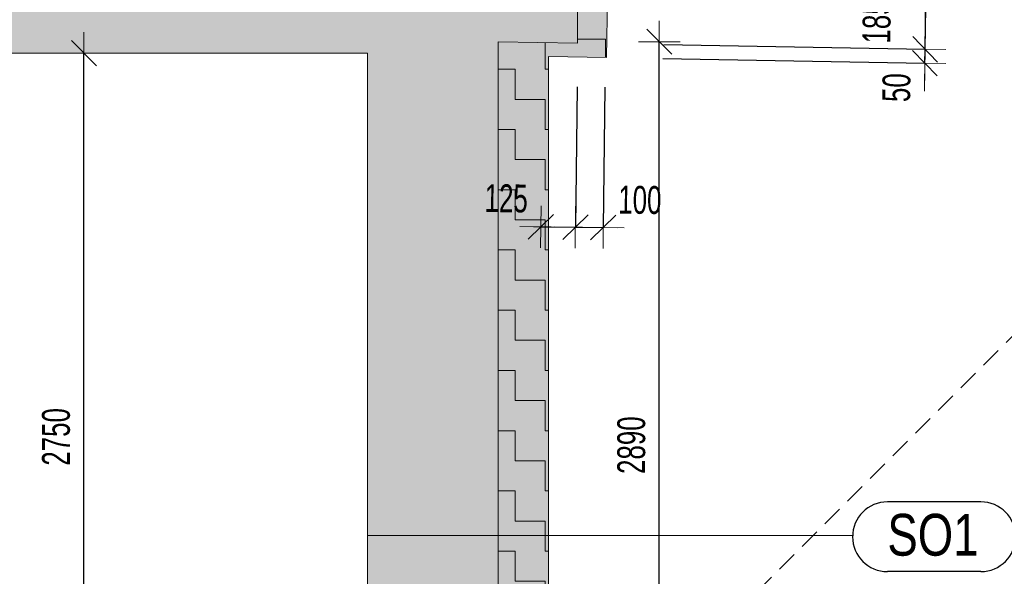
# Model space of a CAD drawing. Header units: millimetres. Extents: x 29003 to 60673, y -60985 to 17010.
# Tile 93 of 128: x 41639 to 45171, y -6894 to -4898. Entities that reach past the tile are written whole.
import ezdxf

# ---------------------------------------------------------------- set-up
doc = ezdxf.new("R2010")
doc.units = ezdxf.units.MM
doc.header["$PDMODE"] = 65
doc.linetypes.add('Carkovana 2x_1_1', pattern=[200, 150, -50])
doc.linetypes.add('JIS_02_1.2', pattern=[115, 75, -40])
for name, color, linetype, lineweight in [('XR$1$ŘEZY_1', 7, 'Continuous', 25), ('XR$2$ŘEZY - KOTY_ TEXTY_1', 7, 'Continuous', 25), ('XR$3$ŘEZY - FILING_1', 7, 'Continuous', 25)]:
    doc.layers.add(name, color=color, linetype=linetype, lineweight=lineweight)
doc.styles.add('ARIAL', font='ARIAL.TTF')
doc.styles.add('ARIALNARROW', font='ARIALN.TTF')
doc.dimstyles.new('DIMSTYLE_4', dxfattribs={"dimtxt": 100, "dimasz": 150, "dimexe": 0, "dimexo": 0, "dimgap": 50, "dimtad": 2, "dimdec": 0, "dimrnd": 5, "dimzin": 12, "dimdsep": 46, "dimtxsty": 'ARIALNARROW', "dimblk1": 'ALL_ML_STRICH', "dimblk2": 'ALL_ML_STRICH', "dimsah": 1, "dimcen": 0, "dimclrd": 6, "dimclre": 6, "dimclrt": 6, "dimadec": 0, "dimazin": 0, "dimtfac": 1, "dimtdec": 0, "dimtix": 1, "dimtmove": 2, "dimatfit": 3, "dimfxl": 0, "dimtzin": 0, "dimlwd": 0, "dimlwe": 13, "dimarcsym": 0})
doc.dimstyles.new('DIMSTYLE_5', dxfattribs={"dimtxt": 100, "dimasz": 150, "dimexe": 0, "dimexo": 0, "dimgap": 50, "dimtad": 2, "dimdec": 0, "dimrnd": 5, "dimzin": 12, "dimdsep": 46, "dimtxsty": 'ARIALNARROW', "dimblk1": 'ALL_ML_STRICH', "dimblk2": 'ALL_ML_STRICH', "dimsah": 1, "dimcen": 0, "dimclrd": 6, "dimclre": 6, "dimclrt": 6, "dimadec": 0, "dimazin": 0, "dimtfac": 1, "dimtdec": 0, "dimtix": 1, "dimtmove": 2, "dimatfit": 3, "dimfxl": 0, "dimtvp": 1.2, "dimtzin": 0, "dimlwd": 0, "dimlwe": 13, "dimarcsym": 0})
pattern_1 = [(0, (216, 216), (108, 108), [108, -108]), (90, (216, 216), (-108, 108), [108, -108])]

# ---------------------------------------------------------------- blocks, each defined once
blk = doc.blocks.new('ALL_ML_STRICH')
at = {"color": 0, "linetype": 'ByBlock', "lineweight": -2}
for p, q in [((0, -0.5), (0, 0.5)), ((-0.3, -0.3), (0.3, 0.3)), ((-1, 0), (0.5, 0))]:
    blk.add_line(p, q, dxfattribs=at)
blk = doc.blocks.new('*D185')
at = {"layer": 'DEFPOINTS', "color": 6, "linetype": 'Continuous', "lineweight": 13}
for p in [(43640, -4982.3), (43635.9, -5032.1), (44886.1, -5053.9)]:
    blk.add_point(p, dxfattribs=at)
at = {"layer": 'XR$2$ŘEZY - KOTY_ TEXTY_1', "color": 6, "linetype": 'Continuous', "lineweight": -2}
for p, q in [((43949.6, -4987.7), (44887, -5004.1)), ((44886.1, -5053.9), (44887, -5004.1)), ((43946.5, -5037.5), (44886.1, -5053.9))]:
    blk.add_line(p, q, dxfattribs=at)
at = {"layer": 'XR$2$ŘEZY - KOTY_ TEXTY_1', "color": 6, "linetype": 'Continuous', "lineweight": 13, "xscale": 150, "yscale": 150, "zscale": 150}
for p, rotation in [((44886.1, -5053.9), 269.0000000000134), ((44887, -5004.1), 89.00000000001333)]:
    blk.add_blockref('ALL_ML_STRICH', p, dxfattribs=dict(at, rotation=rotation))
at = {"layer": 'XR$2$ŘEZY - KOTY_ TEXTY_1', "color": 6, "linetype": 'Continuous', "lineweight": 13, "insert": (44784.6, -5141.7), "char_height": 100, "width": 162.286, "attachment_point": 5, "rotation": 89, "style": 'ARIALNARROW'}
blk.add_mtext('\\W0.81;\\A1;{50}', dxfattribs=at)
blk = doc.blocks.new('*D186')
at = {"layer": 'DEFPOINTS', "color": 6, "linetype": 'Continuous', "lineweight": 13}
for p in [(43748.3, -4799.2), (43640, -4982.3), (44887, -5004.1)]:
    blk.add_point(p, dxfattribs=at)
at = {"layer": 'XR$2$ŘEZY - KOTY_ TEXTY_1', "color": 6, "linetype": 'Continuous', "lineweight": -2}
for p, q in [((43961.2, -4802.9), (44890.2, -4819.1)), ((44887, -5004.1), (44890.2, -4819.1)), ((43949.6, -4987.7), (44887, -5004.1))]:
    blk.add_line(p, q, dxfattribs=at)
at = {"layer": 'XR$2$ŘEZY - KOTY_ TEXTY_1', "color": 6, "linetype": 'Continuous', "lineweight": 13, "xscale": 150, "yscale": 150, "zscale": 150}
for p, rotation in [((44890.2, -4819.1), 89.00000000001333), ((44887, -5004.1), 269.0000000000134)]:
    blk.add_blockref('ALL_ML_STRICH', p, dxfattribs=dict(at, rotation=rotation))
at = {"layer": 'XR$2$ŘEZY - KOTY_ TEXTY_1', "color": 6, "linetype": 'Continuous', "lineweight": 13, "insert": (44713.7, -4906), "char_height": 100, "width": 243.429, "attachment_point": 5, "rotation": 89, "style": 'ARIALNARROW'}
blk.add_mtext('\\W0.81;\\A1;{185}', dxfattribs=at)
blk = doc.blocks.new('*D193')
at = {"layer": 'DEFPOINTS', "color": 6, "linetype": 'Continuous', "lineweight": 13}
for p in [(43515.9, -4980.8), (43640, -4982.3), (43508.2, -5640.7)]:
    blk.add_point(p, dxfattribs=at)
at = {"layer": 'XR$2$ŘEZY - KOTY_ TEXTY_1', "color": 6, "linetype": 'Continuous', "lineweight": -2}
for p, q in [((43638.2, -5139.2), (43632.3, -5642.2)), ((43508.2, -5640.7), (43508.2, -5640.7)), ((43508.2, -5640.7), (43632.3, -5642.2))]:
    blk.add_line(p, q, dxfattribs=at)
at = {"layer": 'XR$2$ŘEZY - KOTY_ TEXTY_1', "color": 6, "linetype": 'Continuous', "lineweight": 13, "xscale": 150, "yscale": 150, "zscale": 150}
for p, rotation in [((43508.2, -5640.7), 179.3302519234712), ((43632.3, -5642.2), 359.3302519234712)]:
    blk.add_blockref('ALL_ML_STRICH', p, dxfattribs=dict(at, rotation=rotation))
at = {"layer": 'XR$2$ŘEZY - KOTY_ TEXTY_1', "color": 6, "linetype": 'Continuous', "lineweight": 13, "insert": (43384.2, -5539.3), "char_height": 100, "width": 243.429, "attachment_point": 5, "rotation": 359.3303, "style": 'ARIALNARROW'}
blk.add_mtext('\\W0.81;\\A1;{125}', dxfattribs=at)
blk = doc.blocks.new('*D194')
at = {"layer": 'DEFPOINTS', "color": 6, "linetype": 'Continuous', "lineweight": 13}
for p in [(43640, -4982.3), (43740.1, -4984.1), (43632.3, -5642.2)]:
    blk.add_point(p, dxfattribs=at)
at = {"layer": 'XR$2$ŘEZY - KOTY_ TEXTY_1', "color": 6, "linetype": 'Continuous', "lineweight": -2}
for p, q in [((43638.2, -5139.2), (43632.3, -5642.2)), ((43738.3, -5139.8), (43732.4, -5643.3)), ((43632.3, -5642.2), (43732.4, -5643.3))]:
    blk.add_line(p, q, dxfattribs=at)
at = {"layer": 'XR$2$ŘEZY - KOTY_ TEXTY_1', "color": 6, "linetype": 'Continuous', "lineweight": 13, "xscale": 150, "yscale": 150, "zscale": 150}
for p, rotation in [((43632.3, -5642.2), 179.3302519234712), ((43732.4, -5643.3), 359.3302519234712)]:
    blk.add_blockref('ALL_ML_STRICH', p, dxfattribs=dict(at, rotation=rotation))
at = {"layer": 'XR$2$ŘEZY - KOTY_ TEXTY_1', "color": 6, "linetype": 'Continuous', "lineweight": 13, "insert": (43863.8, -5544.9), "char_height": 100, "width": 243.429, "attachment_point": 5, "rotation": 359.3303, "style": 'ARIALNARROW'}
blk.add_mtext('\\W0.81;\\A1;{100}', dxfattribs=at)
blk = doc.blocks.new('*D281')
at = {"layer": 'DEFPOINTS', "color": 6, "linetype": 'Continuous', "lineweight": 13}
for p in [(41845.5, -5018.1), (41869.3, -7768.1), (41906.8, -7768.1)]:
    blk.add_point(p, dxfattribs=at)
at = {"layer": 'XR$2$ŘEZY - KOTY_ TEXTY_1', "color": 6, "linetype": 'Continuous', "lineweight": -2}
for p, q in [((41869.3, -5018.1), (41869.3, -5018.1)), ((41869.3, -7768.1), (41869.3, -5018.1)), ((41869.3, -7768.1), (41869.3, -7768.1))]:
    blk.add_line(p, q, dxfattribs=at)
at = {"layer": 'XR$2$ŘEZY - KOTY_ TEXTY_1', "color": 6, "linetype": 'Continuous', "lineweight": 13, "xscale": 150, "yscale": 150, "zscale": 150}
for p, rotation in [((41869.3, -5018.1), 90), ((41869.3, -7768.1), 270)]:
    blk.add_blockref('ALL_ML_STRICH', p, dxfattribs=dict(at, rotation=rotation))
at = {"layer": 'XR$2$ŘEZY - KOTY_ TEXTY_1', "color": 6, "linetype": 'Continuous', "lineweight": 13, "insert": (41769.3, -6394.1), "char_height": 100, "width": 324.571, "attachment_point": 5, "rotation": 90, "style": 'ARIALNARROW'}
blk.add_mtext('\\W0.81;\\A1;{2750}', dxfattribs=at)
blk = doc.blocks.new('*D289')
at = {"layer": 'DEFPOINTS', "color": 6, "linetype": 'Continuous', "lineweight": 13}
for p in [(43355.9, -4977.3), (43515.9, -7868.1), (43933.4, -7868.1)]:
    blk.add_point(p, dxfattribs=at)
at = {"layer": 'XR$2$ŘEZY - KOTY_ TEXTY_1', "color": 6, "linetype": 'Continuous', "lineweight": -2}
for p, q in [((43933.4, -4977.3), (43933.4, -4977.3)), ((43933.4, -7868.1), (43933.4, -4977.3)), ((43933.4, -7868.1), (43933.4, -7868.1))]:
    blk.add_line(p, q, dxfattribs=at)
at = {"layer": 'XR$2$ŘEZY - KOTY_ TEXTY_1', "color": 6, "linetype": 'Continuous', "lineweight": 13, "xscale": 150, "yscale": 150, "zscale": 150}
for p, rotation in [((43933.4, -4977.3), 90), ((43933.4, -7868.1), 270)]:
    blk.add_blockref('ALL_ML_STRICH', p, dxfattribs=dict(at, rotation=rotation))
at = {"layer": 'XR$2$ŘEZY - KOTY_ TEXTY_1', "color": 6, "linetype": 'Continuous', "lineweight": 13, "insert": (43833.4, -6423.8), "char_height": 100, "width": 324.571, "attachment_point": 5, "rotation": 90, "style": 'ARIALNARROW'}
blk.add_mtext('\\W0.81;\\A1;{2890}', dxfattribs=at)

msp = doc.modelspace()

# ---------------------------------------------------------------- hatches: boundary and pattern name
at = {"layer": 'XR$3$ŘEZY - FILING_1', "linetype": 'Carkovana 2x_1_1', "lineweight": 13}
h = msp.add_hatch(color=254, dxfattribs=at)
h.paths.add_polyline_path([(43335.9, -7868.1), (43355.9, -7868.1), (43355.9, -4977.3), (43640, -4982.3), (43640, -4797.3), (38663.8, -4710.4), (38663.8, -5018.1), (39305.9, -5018.1), (39305.9, -7768.1), (38663.8, -7768.1), (38663.8, -8118.1), (39305.9, -8118.1), (39305.9, -11807.4), (40005.9, -11807.4), (40005.9, -11288.1), (39905.9, -11288.1), (39905.9, -8118.1), (42885.9, -8118.1), (42885.9, -11288.1), (42785.9, -11288.1), (42785.9, -11807.4), (43335.9, -11807.4), (43335.9, -10139.3), (43335.8, -10139.3), (43335.8, -8148.1), (43335.9, -8148.1)])
h.paths.add_polyline_path([(42885.9, -7768.1), (39905.9, -7768.1), (39905.9, -5018.1), (42885.9, -5018.1)], flags=16)
at = {"layer": 'XR$3$ŘEZY - FILING_1', "linetype": 'Continuous', "lineweight": 13}
for points in [[(43744.2, -5034), (43748.3, -4799.2), (43640, -4797.3), (43639.2, -5032.1)], [(43639.2, -5032.1), (43640, -4982.3), (43355.9, -4977.3), (43355.9, -5027.3)], [(43355.9, -5027.3), (43355.9, -7868.1), (43535.9, -7868.1), (43535.9, -5030.3)]]:
    msp.add_hatch(color=11, dxfattribs=at).paths.add_polyline_path(points, flags=0)
h = msp.add_hatch(dxfattribs=at)
h.set_pattern_fill('VZOR', scale=108, style=0, pattern_type=2)
h.set_pattern_definition(pattern_1)
h.paths.add_polyline_path([(43744.2, -5034), (43748.3, -4799.2), (43640, -4797.3), (43639.2, -5032.1)], flags=0)
h = msp.add_hatch(dxfattribs=at)
h.set_pattern_fill('VZOR', scale=108, style=0, pattern_type=2)
h.set_pattern_definition(pattern_1)
h.paths.add_polyline_path([(43639.2, -5032.1), (43640, -4982.3), (43355.9, -4977.3), (43355.9, -5027.3)], flags=0)
h = msp.add_hatch(dxfattribs=at)
h.set_pattern_fill('VZOR', scale=108, style=0, pattern_type=2)
h.set_pattern_definition(pattern_1)
h.paths.add_polyline_path([(43355.9, -5027.3), (43355.9, -7868.1), (43535.9, -7868.1), (43535.9, -5030.3)], flags=0)

# ---------------------------------------------------------------- linework, layer by layer
at = {"layer": 'XR$1$ŘEZY_1', "color": 7, "linetype": 'Continuous', "lineweight": 13}
for p, q in [((43640, -4982.3), (43640, -4797.3)), ((43748.3, -4799.2), (43744.2, -5034)), ((43640, -4982.3), (43355.9, -4977.3)), ((43355.9, -7868.1), (43355.9, -4977.3)), ((43355.9, -4977.3), (43640, -4982.3)), ((39905.9, -5018.1), (42885.9, -5018.1)), ((42885.9, -5471.5), (42885.9, -5018.1)), ((43355.9, -5027.3), (43355.8, -7868.1)), ((43535.9, -7868.1), (43535.9, -5030.3)), ((43744.2, -5034), (43535.9, -5030.3)), ((42885.9, -7768.1), (42885.9, -5398.1))]:
    msp.add_line(p, q, dxfattribs=at)
at = {"layer": 'XR$1$ŘEZY_1', "color": 7, "linetype": 'JIS_02_1.2', "lineweight": 13}
msp.add_line((43632.1, -7600.1), (45282.9, -5950.7), dxfattribs=at)
at = {"layer": 'XR$2$ŘEZY - KOTY_ TEXTY_1', "color": 3, "linetype": 'Continuous', "lineweight": 25}
for p, q in [((45087.1, -6627.2), (44751.7, -6627.2)), ((45087.1, -6877.2), (44751.7, -6877.2))]:
    msp.add_line(p, q, dxfattribs=at)
at = {"layer": 'XR$2$ŘEZY - KOTY_ TEXTY_1', "color": 3, "linetype": 'Continuous', "lineweight": 13}
msp.add_line((42885.9, -6747.2), (44629.9, -6747.2), dxfattribs=at)
at = {"layer": 'XR$2$ŘEZY - KOTY_ TEXTY_1', "color": 3, "linetype": 'Continuous', "lineweight": 25}
for centre, start, end in [((44751.7, -6752.2), 90, 270), ((45087.1, -6752.2), 270, 90)]:
    msp.add_arc(centre, 125, start, end, dxfattribs=at)

# ---------------------------------------------------------------- texts
at = {"layer": 'XR$2$ŘEZY - KOTY_ TEXTY_1', "color": 3, "linetype": 'Continuous', "lineweight": 25, "insert": (44751.7, -6822.2), "char_height": 150, "width": 393.631, "attachment_point": 7, "style": 'ARIAL'}
msp.add_mtext('\\W0.78;SO1', dxfattribs=at)

# ---------------------------------------------------------------- dimensions: what is measured, and where the dimension line sits
at = {"layer": 'XR$2$ŘEZY - KOTY_ TEXTY_1', "color": 6, "linetype": 'Continuous', "lineweight": 13}
for base, p1, p2, angle, dimstyle, picture, middle in [((44890.2, -4819.1), (43949.6, -4987.7), (43961.2, -4802.9), 89, 'DIMSTYLE_5', '*D186', (44713.7, -4906)), ((43933.4, -4977.3), (43933.4, -7868.1), (43933.4, -4977.3), 90, 'DIMSTYLE_4', '*D289', (43833.4, -6423.8)), ((44887, -5004.1), (43946.5, -5037.5), (43949.6, -4987.7), 89, 'DIMSTYLE_5', '*D185', (44784.6, -5141.7)), ((41869.3, -5018.1), (41869.3, -7768.1), (41869.3, -5018.1), 90, 'DIMSTYLE_4', '*D281', (41769.3, -6394.1)), ((43632.3, -5642.2), (43508.2, -5640.7), (43638.2, -5139.2), 359.3303, 'DIMSTYLE_5', '*D193', (43384.2, -5539.3)), ((43732.4, -5643.3), (43638.2, -5139.2), (43738.3, -5139.8), 359.3303, 'DIMSTYLE_5', '*D194', (43863.8, -5544.9))]:
    dim = msp.add_linear_dim(base=base, p1=p1, p2=p2, angle=angle, dimstyle=dimstyle, override={"dimpost": '<>', "dimclrd": 6, "dimclre": 6, "dimclrt": 6, "dimlwd": 0, "dimlwe": 13}, dxfattribs=at)
    dim.commit()
    dim.dimension.update_dxf_attribs({"geometry": picture, "text_midpoint": middle, "dimtype": 160})

doc.saveas('drawing.dxf')
